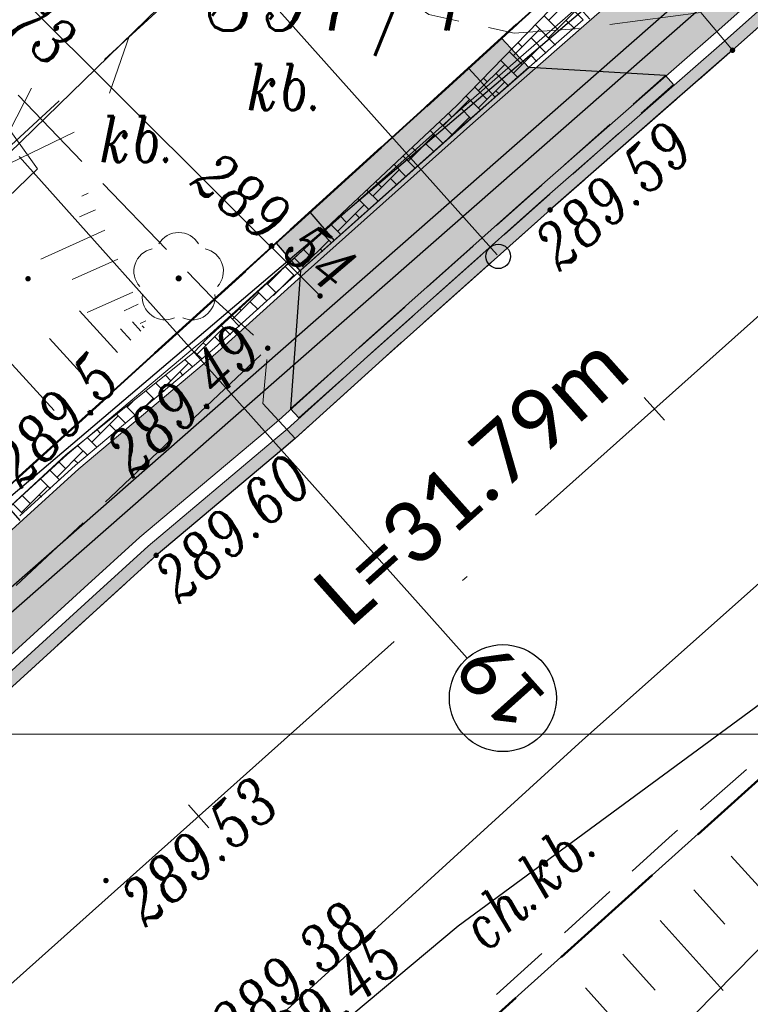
# Model space of a CAD drawing. Header units: metres. Extents: x -1 to 7476305, y 0 to 5497191.
# Tile 33 of 115: x 7475014 to 7475026, y 5496746 to 5496762. Entities that reach past the tile are written whole.
import ezdxf

# ---------------------------------------------------------------- set-up
doc = ezdxf.new("R2010")
doc.units = ezdxf.units.M
for name, pattern in [('420-500', [1.5, 1, -0.5]), ('ACAD_ISO04W100', [30, 24, -3, 0, -3]), ('EGBO02-500', [2.5, 1.5, -1]), ('Krawedz', [0.75, 0.5, -0.25]), ('KTCR02-500', [1.5, 1, -0.5]), ('KTJZ01-500', [2, 1.5, -0.5])]:
    doc.linetypes.add(name, pattern=pattern)
for name, color, linetype, lineweight, true_color in [('BUBZ01_1', 7, 'Continuous', 5, 0x0a0909), ('EGBD03', 7, 'Continuous', 5, 0x0a0909), ('EGBO02', 7, 'Continuous', 5, 0x0a0909), ('KTCR02', 7, 'Continuous', 5, 0x0a0909), ('KTJZ01', 7, 'Continuous', 5, 0x0a0909), ('KTKR01', 7, 'Continuous', 5, 0x0a0909), ('KTOK05_01', 7, 'Continuous', 5, 0x0a0909), ('OBOP02_01', 7, 'Continuous', 5, 0x0a0909), ('RTPW01', 7, 'Continuous', 5, 0x0a0909), ('RTPW02', 7, 'Continuous', 5, 0x0a0909), ('suepnn', 7, 'Continuous', 5, 0x0a0909), ('SUPG_01', 7, 'Continuous', 5, 0x0a0909), ('sutp', 7, 'Continuous', 5, 0x0a0909), ('Warstwa 1', 7, 'Continuous', 5, 0x0a0909)]:
    doc.layers.add(name, color=color, linetype=linetype, lineweight=lineweight, true_color=true_color)
for name, color, linetype in [('C-DROGI-KORYTARZE', 7, 'Continuous'), ('C-DROGI-PRZEKROJE', 7, 'Continuous'), ('C-DROGI-SYTUACJA', 7, 'Continuous'), ('C-DROGI-SYTUACJA-ETYKIETY', 7, 'Continuous'), ('C-SIECI-RURY', 150, 'Continuous'), ('D_ naprawakonstrukcji', 7, 'Continuous'), ('D_Granice pasa drogowego', 30, '420-500'), ('d_gRANICE PODZIAŁOWE', 92, 'Continuous'), ('D_Grupa punktów', 7, 'Continuous'), ('D_Krawężnik zaniżony', 1, '420-500'), ('D_Linia charakterystyczna', 10, 'Continuous'), ('D_wymiary', 7, 'Continuous'), ('D_Zjazdy', 5, 'Continuous'), ('S-5_wymiary', 6, 'Continuous')]:
    doc.layers.add(name, color=color, linetype=linetype)
doc.layers.add('D_Pobocza zjazdu z kostki', color=7, linetype='Continuous', true_color=0xba9982)
doc.layers.add('D_Zjazdy za chodnikiem z kostki', color=7, linetype='Continuous', true_color=0xfb9dd4)
for name, color, linetype, lineweight in [('S-1_proj_obnizenia', 7, 'Krawedz', 30), ('S-1_proj_obrzeze', 11, 'Continuous', 30), ('S-5_opis_poprzeczka', 7, 'Continuous', 25)]:
    doc.layers.add(name, color=color, linetype=linetype, lineweight=lineweight)
doc.styles.add('! rom po 1.8mm', font='calibri.ttf', dxfattribs={"height": 0.9})
doc.styles.add('KAMIL', font='calibri.ttf', dxfattribs={"height": 0.75})
doc.styles.add('romans_pochyl', font='calibri.ttf', dxfattribs={"height": 0.75})
doc.styles.add('Style-ITALIC_1250', font='ITALIC_1250.shx')
doc.linetypes.add('KTOK05_01-500', pattern='A,3.75,[13,dgnlstyle-rozp_2015.shx,S=0.002778,R=0,X=0,Y=0],3.75', length=7.5)
doc.dimstyles.new('! 500', dxfattribs={"dimscale": 5, "dimtxt": 0.9, "dimasz": 0.18, "dimexe": 0.08, "dimexo": 0.04, "dimgap": 0.07, "dimtad": 1, "dimzin": 1, "dimtxsty": '! rom po 1.8mm', "dimcen": 0.09, "dimclrd": 256, "dimclre": 256, "dimclrt": 256, "dimazin": 1, "dimtfac": 1, "dimtix": 1, "dimtmove": 1, "dimatfit": 1, "dimfxl": 0.2, "dimlwd": -1, "dimlwe": -1, "dimarcsym": 0})

# ---------------------------------------------------------------- blocks, each defined once
blk = doc.blocks.new('A$C3d0535fb')
at = {"lineweight": 30}
h = blk.add_hatch(color=1, dxfattribs=at)
h.dxf.hatch_style = 1
h.paths.add_polyline_path([(7475024.717, 5496760.77), (7475022.487, 5496760.898), (7475021.931, 5496760.412), (7475019.298, 5496758.072), (7475018.747, 5496757.582), (7475018.586, 5496755.318), (7475021.668, 5496758.065)])
at = {"lineweight": 30, "true_color": 0xffffff, "transparency": 33554687}
h = blk.add_hatch(color=7, dxfattribs=at)
h.dxf.hatch_style = 1
h.paths.add_polyline_path([(7475021.668, 5496758.065), (7475018.586, 5496755.318), (7475018.719, 5496755.169), (7475021.801, 5496757.916), (7475024.85, 5496760.621), (7475024.717, 5496760.77)])
at = {"layer": 'D_Pobocza zjazdu z kostki', "lineweight": 30}
h = blk.add_hatch(color=256, dxfattribs=at)
h.dxf.hatch_style = 1
h.paths.add_polyline_path([(7475022.485, 5496760.897), (7475022.036, 5496761.379), (7475021.496, 5496760.889), (7475021.931, 5496760.412)])
h.paths.add_polyline_path([(7475018.901, 5496758.533), (7475018.348, 5496758.027), (7475018.738, 5496757.574), (7475019.298, 5496758.072)])
at = {"layer": 'D_Zjazdy za chodnikiem z kostki', "lineweight": 30, "true_color": 0xfacccd, "transparency": 33554687}
h = blk.add_hatch(color=254, dxfattribs=at)
h.dxf.hatch_style = 1
h.paths.add_polyline_path([(7475021.824, 5496760.528), (7475021.496, 5496760.889), (7475020.247, 5496759.751), (7475020.529, 5496759.427)])
h.paths.add_polyline_path([(7475020.529, 5496759.427), (7475020.245, 5496759.753), (7475018.904, 5496758.534), (7475019.144, 5496758.25)])
h.paths.add_polyline_path([(7475020.66, 5496759.288), (7475020.529, 5496759.427), (7475019.144, 5496758.25), (7475019.264, 5496758.111), (7475019.296, 5496758.072)])
h.paths.add_polyline_path([(7475021.418, 5496759.96), (7475021.676, 5496760.191), (7475021.931, 5496760.411), (7475021.932, 5496760.411), (7475021.824, 5496760.528), (7475020.53, 5496759.427), (7475020.66, 5496759.288)])
h.paths.add_polyline_path([(7474987.052, 5496727.505), (7474987.051, 5496727.506), (7474986.154, 5496728.349), (7474984.868, 5496727.123), (7474985.784, 5496726.215)])
h.paths.add_polyline_path([(7474984.868, 5496727.123), (7474983.614, 5496725.925), (7474984.564, 5496724.973), (7474984.56, 5496724.969), (7474985.784, 5496726.215)])
h.paths.add_polyline_path([(7474950.632, 5496693.276), (7474951.846, 5496692.035), (7474954.338, 5496694.57), (7474953.093, 5496695.75)])
at = {"color": 7, "lineweight": 30, "true_color": 0xffffff, "elevation": 289.703, "flags": 128}
for points in [[(7475024.717, 5496760.77), (7475024.85, 5496760.621)], [(7475018.586, 5496755.318), (7475018.719, 5496755.169)]]:
    blk.add_lwpolyline(points, dxfattribs=at)
at = {"layer": 'D_Krawężnik zaniżony', "lineweight": 30, "elevation": 289.703, "flags": 128}
for points in [[(7475018.586, 5496755.318), (7475021.668, 5496758.065), (7475021.668, 5496758.065), (7475024.717, 5496760.77)], [(7475018.719, 5496755.169), (7475021.801, 5496757.916), (7475024.85, 5496760.621)]]:
    blk.add_lwpolyline(points, dxfattribs=at)
at = {"layer": 'D_Pobocza zjazdu z kostki', "lineweight": 30, "flags": 128}
for points, elevation in [([(7475021.496, 5496760.889), (7475022.036, 5496761.379), (7475022.485, 5496760.897), (7475021.933, 5496760.414)], 289.703), ([(7475018.897, 5496758.53), (7475018.348, 5496758.027), (7475018.738, 5496757.574), (7475019.302, 5496758.076)], 289.757)]:
    blk.add_lwpolyline(points, dxfattribs=dict(at, elevation=elevation))
at = {"layer": 'D_Zjazdy', "color": 18, "lineweight": 30, "true_color": 0x000000, "flags": 128}
for points, elevation in [([(7475024.717, 5496760.77), (7475022.487, 5496760.898), (7475021.931, 5496760.412), (7475021.496, 5496760.889), (7475018.901, 5496758.534), (7475019.298, 5496758.072), (7475018.747, 5496757.582), (7475018.586, 5496755.318)], 289.703), ([(7475019.298, 5496758.072), (7475021.931, 5496760.412)], 289.757)]:
    blk.add_lwpolyline(points, dxfattribs=dict(at, elevation=elevation))
blk = doc.blocks.new('*D90')
at = {"layer": 'D_wymiary', "transparency": 16777216}
for p, q in [((7475002.354, 5496785.841), (7475002.422, 5496785.9)), ((7474992.969, 5496777.585), (7475002.287, 5496785.782)), ((7475023.48, 5496761.689), (7475002.26, 5496785.812)), ((7474992.901, 5496777.526), (7474992.834, 5496777.466)), ((7475014.162, 5496753.492), (7474992.942, 5496777.615))]:
    blk.add_line(p, q, dxfattribs=at)
at = {"layer": 'D_wymiary', "lineweight": 30, "transparency": 16777216}
for points in [[(7475002.344, 5496785.852), (7475002.364, 5496785.83), (7475002.287, 5496785.782)], [(7474992.891, 5496777.537), (7474992.911, 5496777.515), (7474992.969, 5496777.585)]]:
    blk.add_solid(points, dxfattribs=at)
at = {"layer": 'Defpoints', "color": 0, "lineweight": 30, "transparency": 16777216}
for p in [(7475002.287, 5496785.782), (7475023.493, 5496761.674, 289.741), (7475014.175, 5496753.477, 289.721)]:
    blk.add_point(p, dxfattribs=at)
at = {"layer": 'D_wymiary', "lineweight": 30, "transparency": 16777216, "insert": (7474996.722, 5496782.714), "char_height": 0.9, "attachment_point": 5, "rotation": 41.3362, "style": '! rom po 1.8mm'}
blk.add_mtext('proj. umocnienie płytami ażurowymi gr.10cm \\P12,41m', dxfattribs=at)
blk = doc.blocks.new('RTPW02')
at = {"layer": 'RTPW02', "linetype": 'Continuous', "lineweight": 13, "true_color": 0x0a0909}
h = blk.add_hatch(color=18, dxfattribs=at)
edge = h.paths.add_edge_path()
edge.add_arc((0, 0), 0.045, 0, 360)
blk = doc.blocks.new('RTPW01')
at = {"layer": 'RTPW01', "linetype": 'Continuous', "lineweight": 13, "true_color": 0x0a0909}
h = blk.add_hatch(color=18, dxfattribs=at)
edge = h.paths.add_edge_path()
edge.add_arc((0, 0), 0.045, 0, 360)
blk = doc.blocks.new('MDCP_klauzula')
at = {"layer": 'OBOP02_01', "linetype": 'Continuous', "lineweight": 13}
h = blk.add_hatch(color=252, dxfattribs=at)
edge = h.paths.add_edge_path()
edge.add_arc((7475016.754, 5496757.451), 0.05, 0, 360)
at = {"layer": 'BUBZ01_1', "color": 252, "linetype": 'Continuous', "lineweight": 18}
for p, q in [((7475015.168, 5496758.796), (7475015.272, 5496758.844)), ((7475015.132, 5496758.456), (7475015.394, 5496758.574)), ((7475014.497, 5496757.764), (7475015.546, 5496758.238)), ((7475015.014, 5496757.431), (7475015.759, 5496757.767)), ((7475015.257, 5496756.892), (7475016.002, 5496757.228)), ((7475015.132, 5496756.918), (7475015.755, 5496756.24)), ((7475015.86, 5496756.921), (7475016.093, 5496757.027)), ((7475015.998, 5496756.741), (7475016.136, 5496756.59)), ((7475016.122, 5496756.715), (7475016.215, 5496756.757)), ((7475013.506, 5496756.61), (7475014.719, 5496755.289)), ((7475015.8, 5496756.628), (7475015.973, 5496756.44)), ((7475016.156, 5496756.678), (7475016.191, 5496756.64)), ((7475014.641, 5496756.467), (7475015.264, 5496755.789)), ((7475026.778, 5496746.915), (7475025.792, 5496748.005)), ((7475025.689, 5496746.894), (7475025.183, 5496747.453)), ((7475025.664, 5496745.808), (7475024.629, 5496746.952)), ((7475024.549, 5496745.814), (7475024.019, 5496746.401)), ((7475024.496, 5496744.648), (7475023.41, 5496745.849))]:
    blk.add_line(p, q, dxfattribs=at)
at = {"layer": 'd_gRANICE PODZIAŁOWE', "color": 96, "lineweight": 30, "flags": 128}
for points in [[(7475032.26, 5496770.67), (7475010.69, 5496751.07)], [(7475033.755, 5496755.998), (7475014.664, 5496738.861), (7474994.101, 5496717.997)]]:
    blk.add_lwpolyline(points, dxfattribs=at)
at = {"layer": 'EGBD03', "color": 96, "linetype": 'Continuous', "lineweight": 30}
blk.add_line((7475033.026, 5496770.04), (7475010.69, 5496751.07), dxfattribs=at)
at = {"layer": 'EGBD03', "color": 96, "linetype": 'Continuous', "lineweight": 30, "flags": 128}
blk.add_lwpolyline([(7475013.394, 5496740.231), (7475021.325, 5496746.866), (7475033.755, 5496755.998)], dxfattribs=at)
at = {"layer": 'EGBO02', "color": 252, "linetype": 'EGBO02-500', "lineweight": 18, "flags": 128}
blk.add_lwpolyline([(7474912.596, 5496658.952), (7474940.276, 5496686.459), (7474968.571, 5496715.765), (7474999.422, 5496746.255), (7475028.237, 5496772.674), (7475043.438, 5496787.327), (7475072.159, 5496810.289), (7475094.114, 5496826.623), (7475118.388, 5496845.324), (7475126.952, 5496853.278), (7475138.024, 5496865.445)], dxfattribs=at)
at = {"layer": 'KTCR02', "color": 252, "linetype": 'KTCR02-500', "lineweight": 18, "flags": 128}
blk.add_lwpolyline([(7474913.55, 5496637.81), (7474921.76, 5496645.48), (7474928.68, 5496652.11), (7474934.7, 5496658.05), (7474941.22, 5496664.66), (7474945.33, 5496668.9), (7474948.75, 5496672.4), (7474955.06, 5496678.86), (7474964.24, 5496688.23), (7474969.27, 5496693.39), (7474978.01, 5496702.3), (7474984.64, 5496709.01), (7474993.79, 5496718.24), (7475004.32, 5496728.87), (7475009.22, 5496733.91), (7475014.25, 5496738.52), (7475019.49, 5496743.5), (7475024.78, 5496748.31), (7475028.23, 5496751.35), (7475034.3, 5496756.47), (7475037.66, 5496759.28), (7475043.92, 5496764.46), (7475050.39, 5496770.09), (7475051.89, 5496771.34), (7475055.205, 5496773.935), (7475056.84, 5496775.15), (7475062.31, 5496779.34), (7475067.09, 5496782.88), (7475068.06, 5496783.57), (7475070.91, 5496785.82), (7475085.65, 5496796.94), (7475089.21, 5496799.59), (7475097.78, 5496806.09), (7475103.42, 5496810.37), (7475103.6, 5496810.39), (7475106.47, 5496812.66), (7475107.32, 5496813.37), (7475108.08, 5496813.98), (7475112.92, 5496817.75)], dxfattribs=at)
at = {"layer": 'KTJZ01', "color": 252, "linetype": 'KTJZ01-500', "lineweight": 18}
blk.add_line((7475025.295, 5496761.797), (7475025.815, 5496761.182), dxfattribs=at)
at = {"layer": 'KTJZ01', "color": 252, "linetype": 'KTJZ01-500', "lineweight": 18, "flags": 128}
for points in [[(7474940.948, 5496678.227), (7474942.744, 5496679.768), (7474947.468, 5496684.472), (7474951.738, 5496688.783), (7474958.027, 5496695.193), (7474962.097, 5496699.235), (7474965.673, 5496702.794), (7474969.754, 5496707.034), (7474981.843, 5496719.552), (7474986.871, 5496724.456), (7474990.284, 5496728.016), (7474993.046, 5496730.57), (7474995.803, 5496733.399), (7474999.755, 5496737.308), (7475005.043, 5496742.399), (7475009.082, 5496746.263), (7475016.386, 5496752.922), (7475018.661, 5496754.834), (7475020.089, 5496756.127), (7475022.831, 5496758.571), (7475025.815, 5496761.182), (7475031.927, 5496766.616), (7475037.923, 5496771.877), (7475045.276, 5496778.075), (7475048.776, 5496780.871), (7475053.275, 5496784.409), (7475057.865, 5496787.982), (7475065.68, 5496793.821), (7475071.675, 5496798.251), (7475080.197, 5496804.617), (7475085.951, 5496808.863), (7475092.068, 5496813.415), (7475094.463, 5496815.318), (7475099.029, 5496818.877), (7475104.515, 5496823.229), (7475105.014, 5496823.868), (7475110.261, 5496828.106), (7475116.671, 5496833.487), (7475121.299, 5496837.758), (7475127.388, 5496843.57), (7475133.626, 5496849.85), (7475138.23, 5496854.845), (7475143.855, 5496861.074), (7475148.205, 5496866.026), (7475154.747, 5496873.863), (7475160.368, 5496880.935), (7475164.02, 5496885.897), (7475167.465, 5496890.774), (7475169.395, 5496893.556), (7475177.645, 5496905.781), (7475183.716, 5496915.79), (7475187.356, 5496922.37), (7475191.312, 5496929.431), (7475194.505, 5496935.684), (7475198.366, 5496943.242), (7475201.584, 5496949.716), (7475204.91, 5496956.567), (7475209.898, 5496967.043), (7475214.268, 5496976.102), (7475219.085, 5496986.161), (7475221.068, 5496990.37), (7475223.563, 5496995.716), (7475227.167, 5497003.081), (7475229.52, 5497008.043), (7475233.202, 5497015.17), (7475236.644, 5497022.005), (7475242.538, 5497033.041), (7475245.538, 5497037.898), (7475247.914, 5497042.007), (7475248.707, 5497043.191), (7475252.159, 5497048.588), (7475253.518, 5497050.557), (7475256.496, 5497054.779), (7475262.407, 5497062.145), (7475264.477, 5497064.71), (7475272.511, 5497072.714), (7475276.959, 5497077.087), (7475283.019, 5497082.422), (7475288.616, 5497087.275), (7475294.096, 5497092.097)], [(7475025.295, 5496761.797), (7475023.241, 5496761.531), (7475022.241, 5496761.459), (7475020.849, 5496761.767), (7475018.599, 5496763.354), (7475016.353, 5496765.253), (7475015.429, 5496766.375)], [(7475018.661, 5496754.834), (7475018.13, 5496755.408), (7475018.211, 5496756.31), (7475017.292, 5496757.152), (7475017.292, 5496757.152), (7475011.983, 5496762.68)], [(7474995.346, 5496734.42), (7474999.018, 5496738.06), (7475004.212, 5496743.196), (7475008.505, 5496747.196), (7475015.639, 5496753.874), (7475018.211, 5496756.31)]]:
    blk.add_lwpolyline(points, dxfattribs=at)
at = {"layer": 'KTKR01', "color": 252, "linetype": 'Continuous', "lineweight": 18}
blk.add_line((7475019.068, 5496757.164), (7475012.725, 5496763.493), dxfattribs=at)
at = {"layer": 'KTKR01', "color": 252, "linetype": 'Continuous', "lineweight": 18, "flags": 128}
blk.add_lwpolyline([(7474948.04, 5496674.72), (7474953.64, 5496680.5), (7474962.78, 5496689.8), (7474963.5, 5496690.53), (7474967.01, 5496694.09), (7474967.72, 5496694.84), (7474976.59, 5496703.9), (7474982.46, 5496709.89), (7474983.23, 5496710.58), (7474985.98, 5496713.43), (7474986.69, 5496714.18), (7474992.23, 5496719.8), (7475002.96, 5496730.56), (7475003.65, 5496731.27), (7475006.55, 5496734.1), (7475007.97, 5496735.48), (7475012.84, 5496740.18), (7475018.16, 5496745.16), (7475023.36, 5496749.9), (7475026.84, 5496752.99)], dxfattribs=at)
at = {"layer": 'KTOK05_01', "color": 252, "linetype": 'KTOK05_01-500', "lineweight": 18, "flags": 128}
blk.add_lwpolyline([(7475011.983, 5496762.68), (7475014.445, 5496759.242), (7475004.127, 5496749.281), (7474991.276, 5496736.952)], dxfattribs=at)
at = {"layer": 'OBOP02_01', "color": 252, "linetype": 'Continuous', "lineweight": 13}
for centre, start, end in [((7475016.754, 5496757.826), 30.1471, 149.8529), ((7475016.397, 5496757.567), 102.1471, 221.8529), ((7475017.111, 5496757.567), 318.1471, 77.8529), ((7475016.534, 5496757.148), 174.1472, 293.8529), ((7475016.974, 5496757.148), 246.1471, 5.8529)]:
    blk.add_arc(centre, 0.375, start, end, dxfattribs=at)
at = {"layer": 'suepnn', "color": 1, "linetype": 'Continuous', "lineweight": 13, "true_color": 0xfa0000, "flags": 128}
for points in [[(7475081.717, 5496811.662), (7475054.165, 5496792.708), (7475024.373, 5496769.616), (7474991.547, 5496737.68)], [(7475015.046, 5496759.844), (7475013.622, 5496759.156), (7475014.349, 5496760.561)]]:
    blk.add_lwpolyline(points, dxfattribs=at)
at = {"layer": 'SUPG_01', "color": 52, "linetype": 'Continuous', "lineweight": 13, "true_color": 0xbebf00, "flags": 128}
blk.add_lwpolyline([(7474958.86, 5496677.532), (7474964, 5496682.82), (7474972.257, 5496691.527), (7474980.453, 5496700.293), (7474988.669, 5496709.039), (7474996.24, 5496716.96), (7475004.715, 5496725.455), (7475013.364, 5496733.774), (7475021.968, 5496742.138), (7475030.384, 5496750.693), (7475033.36, 5496753.37), (7475042.275, 5496761.403), (7475051.432, 5496769.158), (7475052.628, 5496770.178), (7475056.504, 5496773.483), (7475060.563, 5496776.944), (7475070.432, 5496783.771), (7475080.096, 5496790.885), (7475089.7, 5496798.08), (7475099.183, 5496805.433), (7475108.913, 5496812.456), (7475118.151, 5496820.115), (7475121.945, 5496823.675), (7475122.42, 5496824.12)], dxfattribs=at)
at = {"layer": 'sutp', "color": 30, "linetype": 'Continuous', "lineweight": 13, "true_color": 0xff9100}
blk.add_line((7475015.952, 5496761.423), (7475015.622, 5496760.479), dxfattribs=at)
at = {"layer": 'sutp', "color": 30, "linetype": 'Continuous', "lineweight": 13, "true_color": 0xff9100, "flags": 128}
blk.add_lwpolyline([(7474960.912, 5496707.559), (7474991.547, 5496737.68), (7475024.373, 5496769.616)], dxfattribs=at)
at = {"layer": 'Warstwa 1', "color": 252, "linetype": 'Continuous', "lineweight": 18}
blk.add_line((7475103.611, 5496750), (7474923.763, 5496750), dxfattribs=at)
at = {"layer": 'RTPW01', "color": 252, "linetype": 'Continuous', "lineweight": 18}
blk.add_blockref('RTPW01', (7475014.29, 5496757.445), dxfattribs=at)
at = {"layer": 'RTPW02', "color": 252, "linetype": 'Continuous', "lineweight": 18}
for p in [(7475025.815, 5496761.182), (7475022.831, 5496758.571), (7475019.068, 5496757.164), (7475018.211, 5496756.31), (7475016.386, 5496752.922), (7475015.564, 5496747.605)]:
    blk.add_blockref('RTPW02', p, dxfattribs=at)
at = {"layer": 'EGBD03', "color": 96, "linetype": 'Continuous', "lineweight": 30, "style": 'Style-ITALIC_1250', "width": 0.8}
blk.add_text('397/1', height=1.25, dxfattribs=at).set_placement((7475017.175, 5496761.506))
at = {"layer": 'KTJZ01', "color": 252, "linetype": 'Continuous', "lineweight": 18, "style": 'Style-ITALIC_1250', "width": 0.8}
for p in [(7475017.873, 5496760.204), (7475015.46, 5496759.353)]:
    blk.add_text('kb.', height=0.75, dxfattribs=at).set_placement(p)
at = {"layer": 'KTKR01', "color": 252, "linetype": 'Continuous', "lineweight": 18, "style": 'Style-ITALIC_1250', "width": 0.8}
blk.add_text('ch.kb.', height=0.75, rotation=42.3504, dxfattribs=at).set_placement((7475021.785, 5496746.416))
at = {"layer": 'RTPW01', "color": 252, "linetype": 'Continuous', "lineweight": 18, "style": 'Style-ITALIC_1250', "width": 0.8}
blk.add_text('289.5', height=0.75, rotation=46.7995, dxfattribs=at).set_placement((7475014.174, 5496753.994))
at = {"layer": 'RTPW02', "color": 252, "linetype": 'Continuous', "lineweight": 18, "style": 'Style-ITALIC_1250', "width": 0.8}
for s, rotation, p in [('288.73', 324.8034, (7475012.279, 5496762.592)), ('289.59', 41.0781, (7475022.983, 5496757.547)), ('289.54', 322.0976, (7475016.914, 5496758.997)), ('289.49', 43.4444, (7475016.002, 5496754.166)), ('289.60', 41.0781, (7475016.761, 5496752.11)), ('289.53', 41.0781, (7475016.209, 5496746.828)), ('289.38', 41.0781, (7475017.678, 5496744.791)), ('289.45', 41.0781, (7475018.245, 5496744.296))]:
    blk.add_text(s, height=0.75, rotation=rotation, dxfattribs=at).set_placement(p)
blk = doc.blocks.new('okrag')
at = {"color": 0}
blk.add_circle((0, 0), 0.5, dxfattribs=at)
blk = doc.blocks.new('*U232', base_point=(7475021.982, 5496757.811))
at = {"lineweight": -2, "xscale": 0.4, "yscale": 0.4, "zscale": 0.4}
blk.add_blockref('okrag', (7475021.982, 5496757.811), dxfattribs=at)
blk = doc.blocks.new('AeccTickLine')
at = {"color": 0, "linetype": 'ByBlock', "lineweight": -2}
blk.add_line((0, 1), (0, -1), dxfattribs=at)
blk = doc.blocks.new('kolo')
at = {"layer": 'S-5_wymiary'}
blk.add_circle((-0.91, 0), 0.91, dxfattribs=at)

msp = doc.modelspace()

# ---------------------------------------------------------------- linework, layer by layer
at = {"layer": 'D_ naprawakonstrukcji', "color": 18, "lineweight": 30, "true_color": 0x000000, "flags": 128}
msp.add_lwpolyline([(7475032.26, 5496770.67), (7475010.572, 5496750.962), (7475002.025, 5496743.148), (7474993.311, 5496735.182), (7474991.33, 5496733.29), (7474987.11, 5496729.262), (7474981.728, 5496724.125), (7474978.688, 5496721.224), (7474975.041, 5496717.744), (7474967.615, 5496710.352), (7474955.357, 5496698.026), (7474948.808, 5496691.442), (7474943.173, 5496685.776), (7474941.426, 5496684.019), (7474940.056, 5496682.642), (7474939.655, 5496682.287), (7474931.483, 5496675.053)], dxfattribs=at)
at = {"layer": 'D_Granice pasa drogowego', "lineweight": 50, "ltscale": 2, "flags": 128}
msp.add_lwpolyline([(7474871.194, 5496602.021), (7474875.844, 5496605.985), (7474886.51, 5496614.328), (7474893.187, 5496619.551), (7474906.364, 5496629.859), (7474908.002, 5496630.38), (7474914.804, 5496638.74), (7474928.905, 5496651.777), (7474946.406, 5496669.552), (7474957.321, 5496680.639), (7474994.148, 5496718.045), (7475014.642, 5496738.841), (7475028.014, 5496750.844), (7475033.755, 5496755.998), (7475037.841, 5496759.479), (7475046.672, 5496767.002), (7475050.423, 5496770.198), (7475056.626, 5496775.2), (7475065.197, 5496781.478), (7475069.506, 5496784.668), (7475083.953, 5496795.64), (7475091.313, 5496801.229), (7475097.69, 5496806.073), (7475103.398, 5496810.407), (7475110.576, 5496816.081), (7475114.68, 5496819.326), (7475120.064, 5496824.042), (7475130.991, 5496833.37), (7475144.36, 5496846.35), (7475159.914, 5496864.742), (7475165.321, 5496871.433), (7475168.549, 5496875.377), (7475175.09, 5496884.328), (7475189.457, 5496903.989), (7475193.179, 5496911.075), (7475198.108, 5496920.456), (7475202.904, 5496929.586), (7475209.984, 5496944.676), (7475224.229, 5496974.661), (7475228.871, 5496985.456), (7475234.774, 5496999.181), (7475235.211, 5497000), (7475244.883, 5497018.143), (7475247.158, 5497021.622), (7475253.509, 5497032.362), (7475263.655, 5497046.357), (7475275.03, 5497059.7), (7475278.404, 5497063.267), (7475280.249, 5497065.127), (7475283.737, 5497068.192), (7475289.77, 5497074.68), (7475292.049, 5497076.649), (7475298.288, 5497082.039), (7475318.081, 5497097.784), (7475318.6, 5497101.12), (7475308.342, 5497109.277), (7475299.764, 5497105.915), (7475300.031, 5497102.685), (7475290.434, 5497094.878), (7475285.765, 5497091.08), (7475277.631, 5497083.259), (7475263.588, 5497069.572), (7475259.571, 5497065.54), (7475255.16, 5497060.7), (7475248.447, 5497051.193), (7475241.071, 5497040.575), (7475236.851, 5497034.5), (7475232.87, 5497026.192), (7475228.603, 5497017.286), (7475222.129, 5497003.773), (7475221.6, 5497002.67), (7475223.058, 5497002.07), (7475222.491, 5496999.056), (7475222.104, 5496998.239), (7475217.488, 5496988.479), (7475214.662, 5496982.503), (7475211.997, 5496976.871), (7475210.402, 5496973.497), (7475207.108, 5496966.534), (7475200.594, 5496952.761), (7475195.041, 5496942.357), (7475186.706, 5496926.741), (7475181.863, 5496917.665), (7475180.812, 5496915.697), (7475174.258, 5496906.159), (7475161.354, 5496887.311), (7475156.287, 5496881.059), (7475137.148, 5496857.357), (7475129.378, 5496848.794), (7475126.377, 5496845.473), (7475122.357, 5496841.906), (7475113.346, 5496833.897), (7475108.201, 5496829.327), (7475103.572, 5496825.562), (7475101.251, 5496823.675), (7475097.151, 5496820.343), (7475092.412, 5496817.061), (7475083.189, 5496810.712), (7475063.35, 5496796.429), (7475055.25, 5496790.597), (7475035.25, 5496773.04), (7475032.26, 5496770.67), (7475010.572, 5496750.962), (7475002.025, 5496743.148), (7474993.311, 5496735.182), (7474991.33, 5496733.29), (7474987.11, 5496729.262), (7474981.728, 5496724.125), (7474978.688, 5496721.224), (7474975.041, 5496717.744), (7474967.615, 5496710.352), (7474955.357, 5496698.026), (7474948.808, 5496691.442), (7474943.173, 5496685.776), (7474941.426, 5496684.019), (7474940.056, 5496682.642), (7474939.655, 5496682.287), (7474931.483, 5496675.053), (7474923.147, 5496667.674), (7474919.881, 5496664.783), (7474908.976, 5496655.13), (7474905.9, 5496652.407), (7474901.86, 5496653.48)], dxfattribs=at)

# ---------------------------------------------------------------- block references
msp.add_blockref('A$C3d0535fb', (0, 0))

# ---------------------------------------------------------------- dimensions: what is measured, and where the dimension line sits
at = {"layer": 'D_wymiary', "color": 18, "lineweight": 30, "true_color": 0x000000}
dim = msp.add_aligned_dim(p1=(7475014.175, 5496753.477, 289.721), p2=(7475023.493, 5496761.674, 289.741), distance=32.108, text='proj. umocnienie płytami ażurowymi gr.10cm \\P<>m', dimstyle='! 500', override={"dimscale": 0.5}, dxfattribs=at)
dim.commit()
dim.dimension.update_dxf_attribs({"geometry": '*D90', "text_midpoint": (7474996.722, 5496782.714)})

# ---------------------------------------------------------------- next in the draw order: block references
at = {"layer": 'RTPW01', "color": 18, "lineweight": 30, "true_color": 0x000000}
msp.add_blockref('MDCP_klauzula', (0, 0), dxfattribs=at)

# ---------------------------------------------------------------- next in the draw order: hatches: boundary and pattern name
at = {"layer": 'C-DROGI-KORYTARZE', "linetype": 'Continuous', "lineweight": -3, "true_color": 0xfeeab9}
for points in [[(7475050.146, 5496782.457), (7475048.576, 5496781.223), (7475048.524, 5496781.182), (7475045.022, 5496778.384), (7475044.654, 5496778.074), (7475040.809, 5496774.833), (7475040.416, 5496774.501), (7475037.667, 5496772.184), (7475036.995, 5496771.595), (7475031.671, 5496766.923), (7475031.648, 5496766.903), (7475029.01, 5496764.558), (7475025.549, 5496761.48), (7475024.426, 5496760.498), (7475023.427, 5496761.617), (7475024.549, 5496762.599), (7475028.011, 5496765.677), (7475030.687, 5496768.055), (7475030.71, 5496768.075), (7475036.034, 5496772.747), (7475036.706, 5496773.336), (7475039.455, 5496775.653), (7475039.849, 5496775.985), (7475043.703, 5496779.233), (7475044.071, 5496779.544), (7475047.58, 5496782.348), (7475047.633, 5496782.389), (7475049.205, 5496783.626), (7475050.146, 5496782.457)], [(7475024.426, 5496760.498), (7475022.565, 5496758.869), (7475019.823, 5496756.425), (7475018.395, 5496755.132), (7475018.168, 5496754.942), (7475016.12, 5496753.22), (7475015.21, 5496752.391), (7475014.211, 5496753.51), (7475015.12, 5496754.339), (7475017.169, 5496756.061), (7475017.395, 5496756.251), (7475018.823, 5496757.544), (7475021.565, 5496759.988), (7475023.427, 5496761.617), (7475024.426, 5496760.498)], [(7475015.21, 5496752.391), (7475008.816, 5496746.561), (7475007.843, 5496745.631), (7475006.844, 5496746.75), (7475007.816, 5496747.68), (7475014.211, 5496753.51), (7475015.21, 5496752.391)]]:
    msp.add_hatch(color=254, dxfattribs=at).paths.add_polyline_path(points, flags=0)
at = {"layer": 'C-DROGI-PRZEKROJE', "linetype": 'Continuous', "lineweight": -3}
for points in [[(7475050.397, 5496782.145), (7475048.828, 5496780.912), (7475048.776, 5496780.871), (7475045.276, 5496778.075), (7475044.908, 5496777.765), (7475041.065, 5496774.525), (7475040.672, 5496774.194), (7475037.923, 5496771.877), (7475037.251, 5496771.288), (7475031.927, 5496766.616), (7475031.904, 5496766.596), (7475029.277, 5496764.26), (7475025.815, 5496761.182), (7475024.693, 5496760.2), (7475024.559, 5496760.35), (7475025.681, 5496761.331), (7475029.143, 5496764.409), (7475031.776, 5496766.75), (7475031.799, 5496766.77), (7475037.123, 5496771.441), (7475037.795, 5496772.031), (7475040.544, 5496774.348), (7475040.937, 5496774.679), (7475044.781, 5496777.92), (7475045.149, 5496778.23), (7475048.65, 5496781.027), (7475048.702, 5496781.068), (7475050.271, 5496782.302), (7475050.397, 5496782.145)], [(7475024.693, 5496760.2), (7475022.831, 5496758.571), (7475020.089, 5496756.127), (7475018.661, 5496754.834), (7475018.435, 5496754.644), (7475016.386, 5496752.922), (7475015.476, 5496752.093), (7475015.343, 5496752.242), (7475016.252, 5496753.071), (7475018.301, 5496754.793), (7475018.527, 5496754.983), (7475019.955, 5496756.276), (7475022.697, 5496758.72), (7475024.559, 5496760.35), (7475024.693, 5496760.2)], [(7475015.476, 5496752.093), (7475009.082, 5496746.263), (7475008.11, 5496745.333), (7475007.976, 5496745.482), (7475008.948, 5496746.412), (7475015.343, 5496752.242), (7475015.476, 5496752.093)]]:
    msp.add_hatch(color=5, dxfattribs=at).paths.add_polyline_path(points, flags=0)
at = {"layer": 'C-DROGI-PRZEKROJE', "linetype": 'Continuous', "lineweight": 15}
h = msp.add_hatch(dxfattribs=at)
h.set_pattern_fill('AR-HBONE', color=12, scale=0.002, style=0)
h.set_pattern_definition([(45, (7475023.38045, 5496761.6693), (0, 0.2873682), [0.6096, -0.2032]), (135, (7475023.52414, 5496761.81299), (3e-17, 0.2873682), [0.6096, -0.2032])])
h.paths.add_polyline_path([(7475023.38, 5496761.669), (7475021.519, 5496760.04), (7475018.777, 5496757.596), (7475017.349, 5496756.303), (7475017.122, 5496756.113), (7475015.074, 5496754.391), (7475014.164, 5496753.562), (7475014.01, 5496753.734), (7475014.912, 5496754.572), (7475017.007, 5496756.243), (7475017.212, 5496756.456), (7475018.627, 5496757.763), (7475021.306, 5496760.278), (7475023.031, 5496762.06), (7475023.38, 5496761.669)], flags=0)

# ---------------------------------------------------------------- next in the draw order: linework, layer by layer
at = {"layer": 'C-DROGI-PRZEKROJE', "color": 10, "linetype": 'Continuous', "lineweight": 15, "ltscale": 0.3}
for points in [[(7475049.205, 5496783.626, 289.628), (7475047.633, 5496782.389, 289.639), (7475047.58, 5496782.348, 289.639), (7475044.071, 5496779.544, 289.668), (7475043.703, 5496779.233, 289.647), (7475039.849, 5496775.985, 289.67), (7475039.455, 5496775.653, 289.67), (7475036.706, 5496773.336, 289.681), (7475036.034, 5496772.747, 289.675), (7475030.71, 5496768.075, 289.72), (7475030.687, 5496768.055, 289.719), (7475028.011, 5496765.677, 289.7), (7475024.549, 5496762.599, 289.741), (7475023.427, 5496761.617, 289.741)], [(7475050.146, 5496782.457, 289.598), (7475048.576, 5496781.223, 289.609), (7475048.524, 5496781.182, 289.609), (7475045.022, 5496778.384, 289.638), (7475044.654, 5496778.074, 289.617), (7475040.809, 5496774.833, 289.64), (7475040.416, 5496774.501, 289.64), (7475037.667, 5496772.184, 289.651), (7475036.995, 5496771.595, 289.645), (7475031.671, 5496766.923, 289.69), (7475031.648, 5496766.903, 289.689), (7475029.01, 5496764.558, 289.67), (7475025.549, 5496761.48, 289.711), (7475024.426, 5496760.498, 289.711)], [(7475050.271, 5496782.301, 289.458), (7475048.702, 5496781.067, 289.469), (7475048.65, 5496781.026, 289.469), (7475045.149, 5496778.23, 289.498), (7475044.781, 5496777.92, 289.477), (7475040.937, 5496774.679, 289.5), (7475040.544, 5496774.348, 289.5), (7475037.795, 5496772.031, 289.511), (7475037.123, 5496771.441, 289.505), (7475031.799, 5496766.77, 289.55), (7475031.776, 5496766.749, 289.549), (7475029.144, 5496764.409, 289.53), (7475025.682, 5496761.331, 289.571), (7475024.56, 5496760.349, 289.571)], [(7475050.397, 5496782.145, 289.478), (7475048.828, 5496780.912, 289.489), (7475048.776, 5496780.871, 289.489), (7475045.276, 5496778.075, 289.518), (7475044.908, 5496777.765, 289.497), (7475041.065, 5496774.525, 289.52), (7475040.672, 5496774.194, 289.52), (7475037.923, 5496771.877, 289.531), (7475037.251, 5496771.288, 289.525), (7475031.927, 5496766.616, 289.57), (7475031.904, 5496766.596, 289.569), (7475029.277, 5496764.26, 289.55), (7475025.815, 5496761.182, 289.591), (7475024.693, 5496760.2, 289.591)], [(7475027.845, 5496765.931, 289.67), (7475025.807, 5496764.119, 289.678), (7475024.358, 5496762.83, 289.711), (7475021.373, 5496760.218, 289.712), (7475020.492, 5496759.433, 289.713), (7475018.616, 5496757.761, 289.716), (7475017.208, 5496756.486, 289.701), (7475016.989, 5496756.302, 289.703), (7475014.93, 5496754.572, 289.715), (7475011.696, 5496751.623, 289.639), (7475007.584, 5496747.874, 289.707), (7475006.985, 5496747.301, 289.708), (7475005.678, 5496746.051, 289.709), (7475003.521, 5496743.988, 289.711)], [(7475023.031, 5496762.06, 289.227), (7475021.306, 5496760.278, 289.433), (7475018.627, 5496757.763, 289.532), (7475017.212, 5496756.456, 289.537), (7475017.007, 5496756.243, 289.569), (7475014.912, 5496754.572, 289.513), (7475014.01, 5496753.734, 289.5)], [(7475023.427, 5496761.617, 289.741), (7475021.565, 5496759.988, 289.742), (7475018.823, 5496757.544, 289.746), (7475017.395, 5496756.251, 289.731), (7475017.169, 5496756.061, 289.732), (7475015.12, 5496754.339, 289.745), (7475014.211, 5496753.51, 289.721)], [(7475024.426, 5496760.498, 289.711), (7475022.565, 5496758.869, 289.712), (7475019.823, 5496756.425, 289.716), (7475018.395, 5496755.132, 289.701), (7475018.168, 5496754.942, 289.702), (7475016.12, 5496753.22, 289.715), (7475015.21, 5496752.391, 289.691)], [(7475024.56, 5496760.349, 289.571), (7475022.698, 5496758.72, 289.572), (7475019.956, 5496756.276, 289.576), (7475018.528, 5496754.983, 289.561), (7475018.302, 5496754.793, 289.562), (7475016.253, 5496753.071, 289.575), (7475015.343, 5496752.242, 289.551)], [(7475024.693, 5496760.2, 289.591), (7475022.831, 5496758.571, 289.592), (7475020.089, 5496756.127, 289.596), (7475018.661, 5496754.834, 289.581), (7475018.435, 5496754.644, 289.582), (7475016.386, 5496752.922, 289.595), (7475015.476, 5496752.093, 289.571)], [(7475014.211, 5496753.51, 289.721), (7475007.816, 5496747.68, 289.737), (7475006.844, 5496746.75, 289.738)], [(7475015.21, 5496752.391, 289.691), (7475008.816, 5496746.561, 289.707), (7475007.843, 5496745.631, 289.708)], [(7475015.343, 5496752.242, 289.551), (7475008.949, 5496746.412, 289.567), (7475007.976, 5496745.482, 289.568)], [(7475015.476, 5496752.093, 289.571), (7475009.082, 5496746.263, 289.587), (7475008.11, 5496745.333, 289.588)]]:
    msp.add_polyline3d(points, dxfattribs=at)
at = {"layer": 'C-DROGI-PRZEKROJE', "color": 30, "linetype": 'Continuous', "lineweight": 15}
for points in [[(7475049.205, 5496783.626, 289.628), (7475047.633, 5496782.389, 289.639), (7475047.58, 5496782.348, 289.639), (7475044.071, 5496779.544, 289.668), (7475043.703, 5496779.233, 289.647), (7475039.849, 5496775.985, 289.67), (7475039.455, 5496775.653, 289.67), (7475036.706, 5496773.336, 289.681), (7475036.034, 5496772.747, 289.675), (7475030.71, 5496768.075, 289.72), (7475030.687, 5496768.055, 289.719), (7475028.011, 5496765.677, 289.7), (7475024.549, 5496762.599, 289.741), (7475023.427, 5496761.617, 289.741)], [(7475014.211, 5496753.51, 289.721), (7475007.816, 5496747.68, 289.737), (7475006.844, 5496746.75, 289.738)]]:
    msp.add_polyline3d(points, dxfattribs=at)
at = {"layer": 'C-DROGI-PRZEKROJE', "color": 1, "linetype": 'Continuous', "lineweight": 15}
for points in [[(7475050.146, 5496782.457, 289.598), (7475048.576, 5496781.223, 289.609), (7475048.524, 5496781.182, 289.609), (7475045.022, 5496778.384, 289.638), (7475044.654, 5496778.074, 289.617), (7475040.809, 5496774.833, 289.64), (7475040.416, 5496774.501, 289.64), (7475037.667, 5496772.184, 289.651), (7475036.995, 5496771.595, 289.645), (7475031.671, 5496766.923, 289.69), (7475031.648, 5496766.903, 289.689), (7475029.01, 5496764.558, 289.67), (7475025.549, 5496761.48, 289.711), (7475024.426, 5496760.498, 289.711)], [(7475024.426, 5496760.498, 289.711), (7475022.565, 5496758.869, 289.712), (7475019.823, 5496756.425, 289.716), (7475018.395, 5496755.132, 289.701), (7475018.168, 5496754.942, 289.702), (7475016.12, 5496753.22, 289.715), (7475015.21, 5496752.391, 289.691)], [(7475015.21, 5496752.391, 289.691), (7475008.816, 5496746.561, 289.707), (7475007.843, 5496745.631, 289.708)]]:
    msp.add_polyline3d(points, dxfattribs=at)
at = {"layer": 'C-DROGI-PRZEKROJE', "color": 7, "linetype": 'Continuous', "lineweight": -3}
for points in [[(7475050.397, 5496782.145, 289.458), (7475048.828, 5496780.912, 289.469), (7475048.776, 5496780.871, 289.469), (7475045.276, 5496778.075, 289.498), (7475044.908, 5496777.765, 289.477), (7475041.065, 5496774.525, 289.5), (7475040.672, 5496774.194, 289.5), (7475037.923, 5496771.877, 289.511), (7475037.251, 5496771.288, 289.505), (7475031.927, 5496766.616, 289.55), (7475031.904, 5496766.596, 289.549), (7475029.277, 5496764.26, 289.53), (7475025.815, 5496761.182, 289.571), (7475024.693, 5496760.2, 289.571)], [(7475024.693, 5496760.2, 289.571), (7475022.831, 5496758.571, 289.572), (7475020.089, 5496756.127, 289.576), (7475018.661, 5496754.834, 289.561), (7475018.435, 5496754.644, 289.562), (7475016.386, 5496752.922, 289.575), (7475015.476, 5496752.093, 289.551)], [(7475015.476, 5496752.093, 289.551), (7475009.082, 5496746.263, 289.567), (7475008.11, 5496745.333, 289.568)]]:
    msp.add_polyline3d(points, dxfattribs=at)
at = {"layer": 'C-DROGI-SYTUACJA', "color": 1, "linetype": 'ACAD_ISO04W100', "lineweight": 15, "ltscale": 0.5, "flags": 128}
msp.add_lwpolyline([(7475043.057, 5496771.335), (7475034.15, 5496763.904), (7475010.441, 5496742.723), (7475010.843, 5496743.119), (7474996.405, 5496728.925), (7474971.743, 5496704.025), (7474947.001, 5496678.875), (7474943.417, 5496675.59)], dxfattribs=at)
at = {"layer": 'C-DROGI-SYTUACJA', "color": 7, "linetype": 'Continuous', "lineweight": 30}
msp.add_polyline3d([(7474948.04, 5496674.72, 289.592), (7474953.64, 5496680.5, 289.63), (7474962.78, 5496689.8, 289.618), (7474963.5, 5496690.53, 289.629), (7474967.01, 5496694.09, 289.592), (7474967.72, 5496694.84, 289.58), (7474976.59, 5496703.9, 289.485), (7474982.46, 5496709.89, 289.602), (7474983.23, 5496710.58, 289.6), (7474985.98, 5496713.43, 289.59), (7474986.69, 5496714.18, 289.587), (7474992.23, 5496719.8, 289.572), (7475002.96, 5496730.56, 289.5), (7475003.65, 5496731.27, 289.489), (7475006.55, 5496734.1, 289.445), (7475007.97, 5496735.48, 289.424), (7475012.84, 5496740.18, 289.373), (7475018.16, 5496745.16, 289.469), (7475023.36, 5496749.9, 289.488), (7475026.84, 5496752.99, 289.472)], dxfattribs=at)
at = {"layer": 'C-SIECI-RURY', "color": 150, "linetype": 'Continuous', "lineweight": 30}
for p, q in [((7475009.376, 5496748.338), (7475044.426, 5496779.074)), ((7475009.583, 5496748.102), (7475044.633, 5496778.838))]:
    msp.add_line(p, q, dxfattribs=at)
at = {"layer": 'D_Linia charakterystyczna', "color": 10, "linetype": 'Continuous', "lineweight": 30, "ltscale": 0.1}
msp.add_polyline3d([(7475032.26, 5496770.67, 0.567), (7475010.572, 5496750.962, 1.313), (7475002.025, 5496743.148, 0.372), (7474993.311, 5496735.182, 0.752), (7474987.212, 5496729.359, 1.093), (7474984.844, 5496727.099, 1.132), (7474981.218, 5496723.639, 1.009), (7474975.041, 5496717.744, 0.787), (7474967.616, 5496710.353, -288.346), (7474956.018, 5496698.691, 0.872), (7474949.549, 5496692.186, 0.886), (7474940.083, 5496682.669, 0.41), (7474931.483, 5496675.053, 0.678)], dxfattribs=at)
at = {"layer": 'D_Linia charakterystyczna', "color": 10, "linetype": 'Continuous', "lineweight": -3, "ltscale": 0.1}
msp.add_polyline3d([(7475028.473, 5496767.228, 289.019), (7475022.657, 5496761.943, 289.21), (7475022.147, 5496761.48, 289.227), (7475017.338, 5496757.11, 289.491), (7475013.002, 5496753.17, 289.528), (7475010.572, 5496750.962, 289.607), (7475002.025, 5496743.148, 288.756)], dxfattribs=at)
at = {"layer": 'D_Linia charakterystyczna', "color": 212, "linetype": 'Continuous', "lineweight": 40, "true_color": 0xd200d2}
msp.add_polyline3d([(7475002.025, 5496743.148, 288.756), (7475010.572, 5496750.962, 289.607), (7475010.69, 5496751.07, 289.623), (7475013.002, 5496753.171, 289.487), (7475017.337, 5496757.11, 289.491), (7475022.146, 5496761.48, 289.386), (7475022.656, 5496761.943, 289.29), (7475028.473, 5496767.228, 289.019)], dxfattribs=at)
at = {"layer": 'S-1_proj_obnizenia', "color": 7, "linetype": 'Continuous', "lineweight": 18}
msp.add_line((7475021.963, 5496757.838), (7475000.31, 5496782.074), dxfattribs=at)
at = {"layer": 'S-1_proj_obrzeze', "color": 250, "linetype": 'Continuous', "lineweight": 15}
for points in [[(7475023.374, 5496761.677, 289.741), (7475021.512, 5496760.048, 289.742), (7475018.77, 5496757.604, 289.746), (7475017.342, 5496756.311, 289.731), (7475017.116, 5496756.12, 289.732), (7475015.067, 5496754.399, 289.745), (7475014.157, 5496753.569, 289.721)], [(7475023.427, 5496761.617, 289.741), (7475021.565, 5496759.988, 289.742), (7475018.823, 5496757.544, 289.746), (7475017.395, 5496756.251, 289.731), (7475017.169, 5496756.061, 289.732), (7475015.12, 5496754.339, 289.745), (7475014.211, 5496753.51, 289.721)]]:
    msp.add_polyline3d(points, dxfattribs=at)
at = {"layer": 'S-5_opis_poprzeczka', "color": 7, "linetype": 'Continuous', "lineweight": 25}
msp.add_lwpolyline([(7475021.475, 5496751.24), (7475020.809, 5496751.986), (7475014.147, 5496759.444)], dxfattribs=at)

# ---------------------------------------------------------------- next in the draw order: block references
at = {"layer": 'C-DROGI-SYTUACJA-ETYKIETY', "color": 7, "linetype": 'Continuous', "lineweight": 30, "xscale": 0.25, "yscale": 0.25, "zscale": 0.25, "rotation": 221.7773032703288}
for p in [(7475024.538, 5496755.317), (7475017.08, 5496748.655)]:
    msp.add_blockref('AeccTickLine', p, dxfattribs=at)
at = {"layer": 'D_Grupa punktów', "color": 18, "true_color": 0x000000}
msp.add_blockref('*U232', (7475021.982, 5496757.811), dxfattribs=at)
at = {"layer": 'S-5_opis_poprzeczka', "color": 7, "linetype": 'Continuous', "lineweight": 25, "xscale": 0.9614294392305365, "yscale": 0.9614294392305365, "zscale": 0.9614294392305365, "rotation": 131.7773032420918}
msp.add_blockref('kolo', (7475021.475, 5496751.24), dxfattribs=at)

# ---------------------------------------------------------------- next in the draw order: texts
at = {"layer": 'C-DROGI-SYTUACJA-ETYKIETY', "color": 7, "linetype": 'Continuous', "lineweight": -3, "insert": (7475021.879, 5496753.78), "char_height": 1, "attachment_point": 8, "rotation": 41.7773, "style": 'KAMIL'}
msp.add_mtext('L=31.79m', dxfattribs=at)
at = {"layer": 'S-5_opis_poprzeczka', "color": 7, "linetype": 'Continuous', "lineweight": 25, "insert": (7475022.853, 5496750.543), "char_height": 0.9, "attachment_point": 7, "rotation": 131.7773, "style": 'romans_pochyl'}
msp.add_mtext('{\\fCalibri|b0|i0|c238|p34;19}', dxfattribs=at)

doc.saveas('drawing.dxf')
